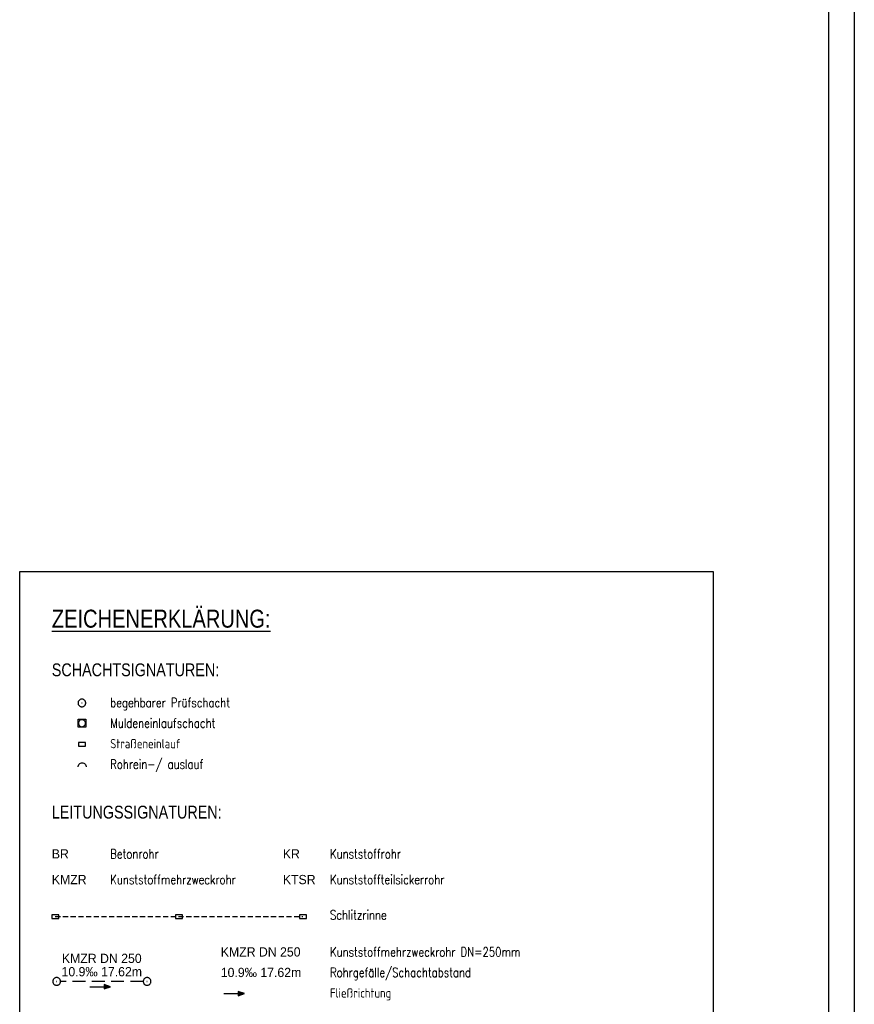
# Model space of a CAD drawing. Header units: millimetres. Extents: x -519 to 616, y -483 to 277.
# Tile 25 of 26: x 454 to 616, y -290 to -98. Entities that reach past the tile are written whole.
import ezdxf
from ezdxf.enums import TextEntityAlignment as Align

# ---------------------------------------------------------------- set-up
doc = ezdxf.new("R2010")
doc.units = ezdxf.units.MM
doc.header["$LTSCALE"] = 10
for name, pattern in [('LT00', [0]), ('LT17', [0.15, 0.1, -0.05]), ('STRICHLINIE2', [0.375, 0.25, -0.125])]:
    doc.linetypes.add(name, pattern=pattern)
for name, color, linetype in [('--EK_Halt-Pfeil', 4, 'LT00'), ('--EK_HALTUNG', 7, 'STRICHLINIE2'), ('--EK_HALTUNGSBESCHRIFT', 140, 'Continuous'), ('--EK_SCHLITZRINNE-KATASTER', 182, 'LT17'), ('--Rahmen', 120, 'Continuous'), ('--ZEICHENERKLÄR', 7, 'Continuous'), ('025', 7, 'Continuous'), ('035', 21, 'Continuous'), ('V_KA_MULD', 182, 'LT00'), ('V_KA_PRUF', 182, 'LT00'), ('V_SINKK', 182, 'LT00'), ('V_UK_DURCH', 182, 'LT00')]:
    doc.layers.add(name, color=color, linetype=linetype)
doc.styles.add('Haltungsbeschriftung', font='arial.ttf', dxfattribs={"width": 0.75})
doc.styles.add('ROMANS', font='ROMANS.shx', dxfattribs={"width": 0.8})
doc.styles.get("Standard").update_dxf_attribs({"font": 'arial.ttf'})

# ---------------------------------------------------------------- blocks, each defined once
blk = doc.blocks.new('SYMB1107')
at = {"color": 0, "linetype": 'ByBlock'}
for points in [[(-0.2, 0), (-0.196157, 0.039018), (-0.184776, 0.076537), (-0.166294, 0.111114), (-0.141421, 0.141421), (-0.111114, 0.166294), (-0.076537, 0.184776), (-0.039018, 0.196157), (0, 0.2)], [(0, 0.2), (0.039018, 0.196157), (0.076537, 0.184776), (0.111114, 0.166294), (0.141421, 0.141421), (0.166294, 0.111114), (0.184776, 0.076537), (0.196157, 0.039018), (0.2, 0)]]:
    blk.add_lwpolyline(points, dxfattribs=at)
blk = doc.blocks.new('SYMB0003')
at = {"color": 0, "linetype": 'ByBlock'}
for p, q in [((-0.015712, 0), (0.010166, 0.012015)), ((0, -0.021257), (-0.015712, 0)), ((0.010166, 0.012015), (0, -0.021257))]:
    blk.add_line(p, q, dxfattribs=at)
for points in [[(-0.031395, 0.499013), (-0.093691, 0.491144), (-0.154509, 0.475528), (-0.21289, 0.452414), (-0.267913, 0.422164), (-0.318712, 0.385257), (-0.364484, 0.342274), (-0.404509, 0.293893), (-0.438154, 0.240877), (-0.464888, 0.184062), (-0.484292, 0.124345), (-0.496058, 0.062667), (-0.5, 0)], [(-0.5, 0), (-0.496058, -0.062667), (-0.484292, -0.124345), (-0.464888, -0.184062), (-0.438154, -0.240877), (-0.404509, -0.293893), (-0.364485, -0.342274), (-0.318712, -0.385257), (-0.267914, -0.422164), (-0.21289, -0.452414), (-0.154509, -0.475529), (-0.093691, -0.491144), (-0.031395, -0.499014), (0.031395, -0.499014)], [(0.5, 0), (0.496057, 0.062667), (0.484292, 0.124345), (0.464888, 0.184062), (0.438153, 0.240877), (0.404509, 0.293893), (0.364484, 0.342274), (0.318712, 0.385257), (0.267913, 0.422164), (0.21289, 0.452414), (0.154509, 0.475528), (0.093691, 0.491144), (0.031395, 0.499013), (-0.031395, 0.499013)], [(0.031395, -0.499014), (0.093691, -0.491144), (0.154509, -0.475529), (0.21289, -0.452414), (0.267914, -0.422164), (0.318712, -0.385257), (0.364485, -0.342274), (0.404509, -0.293893), (0.438154, -0.240877), (0.464889, -0.184062), (0.484292, -0.124345), (0.496058, -0.062667), (0.5, 0)]]:
    blk.add_lwpolyline(points, dxfattribs=at)
blk = doc.blocks.new('SYMB1210')
at = {"color": 0, "linetype": 'ByBlock'}
blk.add_line((0.018815, -0.179014), (0.055623, -0.17119), dxfattribs=at)
for points in [[(-0.2, -0.2), (-0.2, 0.2), (0.2, 0.2), (0.2, -0.2), (-0.2, -0.2)], [(0.018815, 0.179014), (-0.018815, 0.179014), (-0.055623, 0.17119), (-0.09, 0.155885), (-0.120444, 0.133766), (-0.145623, 0.105801), (-0.164438, 0.073213), (-0.176067, 0.037424), (-0.18, 0)], [(-0.18, 0), (-0.176067, -0.037424), (-0.164438, -0.073213), (-0.145623, -0.105801), (-0.120444, -0.133766), (-0.09, -0.155885), (-0.055623, -0.17119), (-0.018815, -0.179014), (0.018815, -0.179014)], [(0.18, 0), (0.176067, 0.037424), (0.164438, 0.073213), (0.145623, 0.105801), (0.120444, 0.133766), (0.09, 0.155885), (0.055623, 0.17119), (0.018815, 0.179014)], [(0.055623, -0.17119), (0.09, -0.155885), (0.120444, -0.133766), (0.145623, -0.105801), (0.164438, -0.073213), (0.176067, -0.037424), (0.18, 0)]]:
    blk.add_lwpolyline(points, dxfattribs=at)
blk = doc.blocks.new('SYMB0652')
at = {"color": 0, "linetype": 'ByBlock'}
blk.add_lwpolyline([(-0.15, -0.075), (0.15, -0.075), (0.15, 0.075), (-0.15, 0.075), (-0.15, -0.075)], dxfattribs=at)
blk = doc.blocks.new('SYMB0070')
at = {"color": 0, "linetype": 'ByBlock'}
for p, q in [((-0.5, 0), (0.2, 0)), ((0.5, 0), (0.2, 0.1)), ((0.2, 0.1), (0.2, 0)), ((0.468, 0), (0.21, 0.086)), ((0.21, 0.086), (0.21, -0.086)), ((0.21, -0.086), (0.468, 0)), ((0.22, -0.072), (0.437, 0)), ((0.23, -0.058), (0.405, 0)), ((0.24, -0.045), (0.374, 0)), ((0.342, 0), (0.25, 0.031)), ((0.25, 0.031), (0.25, -0.031)), ((0.25, -0.031), (0.342, 0)), ((0.26, -0.017), (0.31, 0)), ((0.27, -0.003), (0.279, 0))]:
    blk.add_line(p, q, dxfattribs=at)
for points in [[(0.2, 0), (0.2, -0.1), (0.5, 0)], [(0.437, 0), (0.22, 0.072), (0.22, -0.072)], [(0.405, 0), (0.23, 0.058), (0.23, -0.058)], [(0.374, 0), (0.24, 0.045), (0.24, -0.045)], [(0.31, 0), (0.26, 0.017), (0.26, -0.017)], [(0.279, 0), (0.27, 0.003), (0.27, -0.003)]]:
    blk.add_lwpolyline(points, dxfattribs=at)

msp = doc.modelspace()

# ---------------------------------------------------------------- linework, layer by layer
at = {"layer": '--EK_HALTUNG'}
msp.add_line((477.68, -285.34), (461.58, -285.34), dxfattribs=at)
at = {"layer": '--EK_SCHLITZRINNE-KATASTER'}
msp.add_line((460.55, -272.72), (508.77, -272.72), dxfattribs=at)
at = {"layer": '--Rahmen'}
for p, q in [((616.13, 277.36), (616.13, -482.64)), ((611.13, 272.36), (611.13, -477.64))]:
    msp.add_line(p, q, dxfattribs=at)
at = {"layer": '025'}
msp.add_lwpolyline([(453.63, -205.54), (588.63, -205.54), (588.63, -357.74), (453.63, -357.74)], close=True, dxfattribs=at)

# ---------------------------------------------------------------- block references
at = {"layer": '--EK_Halt-Pfeil', "xscale": 3.999999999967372, "yscale": 4, "zscale": 4, "rotation": 359.9999999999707}
for p in [(469.3, -286.36), (495.39, -287.72)]:
    msp.add_blockref('SYMB0070', p, dxfattribs=at)
at = {"layer": 'V_KA_MULD', "xscale": 3.799999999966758, "yscale": 3.799999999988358, "zscale": 3.8, "rotation": 359.9999999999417}
msp.add_blockref('SYMB1210', (465.74, -235.06), dxfattribs=at)
at = {"layer": 'V_KA_PRUF', "xscale": 1.500000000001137, "yscale": 1.500000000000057, "zscale": 1.5, "rotation": 359.9999999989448}
for p in [(465.74, -231.12), (460.83, -285.34), (478.43, -285.34)]:
    msp.add_blockref('SYMB0003', p, dxfattribs=at)
at = {"layer": 'V_SINKK', "xscale": 4.500000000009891, "yscale": 4.500000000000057, "zscale": 4.5, "rotation": 359.9999999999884}
for p in [(465.74, -239.18), (460.55, -272.72), (484.66, -272.72), (508.77, -272.72)]:
    msp.add_blockref('SYMB0652', p, dxfattribs=at)
at = {"layer": 'V_UK_DURCH', "xscale": 3.999999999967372, "yscale": 4, "zscale": 4, "rotation": 359.9999999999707}
msp.add_blockref('SYMB1107', (465.79, -243.57), dxfattribs=at)

# ---------------------------------------------------------------- texts
at = {"layer": '--EK_HALTUNGSBESCHRIFT', "style": 'Haltungsbeschriftung', "width": 0.95}
for s, p in [('BR', (459.88, -261.4)), ('KR', (504.86, -261.4)), ('KTSR', (504.86, -266.4)), ('KMZR', (459.88, -266.4)), ('KMZR DN 250', (492.78, -280.49)), ('10.9‰ 17.62m', (492.78, -284.49))]:
    msp.add_text(s, height=1.8, dxfattribs=at).set_placement(p)
for s, p in [('KMZR DN 250', (469.61, -281.75)), ('10.9‰ 17.62m', (469.61, -284.34))]:
    msp.add_text(s, height=1.8, dxfattribs=at).set_placement(p, align=Align.CENTER)
at = {"layer": '--ZEICHENERKLÄR', "linetype": 'Continuous', "style": 'ROMANS', "width": 0.8}
for s, p in [('begehbarer Prüfschacht', (471.25, -231.94)), ('Muldeneinlaufschacht', (471.25, -235.94)), ('Straßeneinlauf', (471.25, -239.94)), ('Rohrein-/ auslauf', (471.25, -243.94)), ('Betonrohr', (471.25, -261.4)), ('Kunststoffrohr', (514.04, -261.4)), ('Kunststoffmehrzweckrohr', (471.25, -266.4)), ('Kunststoffteilsickerrohr', (514.04, -266.4)), ('Schlitzrinne', (514.04, -273.29)), ('Kunststoffmehrzweckrohr DN=250mm', (514.04, -280.49)), ('Rohrgefälle/Schachtabstand', (514.04, -284.49)), ('Fließrichtung', (514.04, -288.49))]:
    msp.add_text(s, height=1.8, dxfattribs=at).set_placement(p)
at = {"layer": '025', "width": 0.8}
for s, p in [('SCHACHTSIGNATUREN:', (459.88, -225.91)), ('LEITUNGSSIGNATUREN:', (459.88, -253.62))]:
    msp.add_text(s, height=2.5, dxfattribs=at).set_placement(p)
at = {"layer": '035', "linetype": 'Continuous', "width": 0.8}
msp.add_text('%%UZEICHENERKLÄRUNG:', height=3.5, dxfattribs=at).set_placement((459.88, -216.45))

doc.saveas('drawing.dxf')
